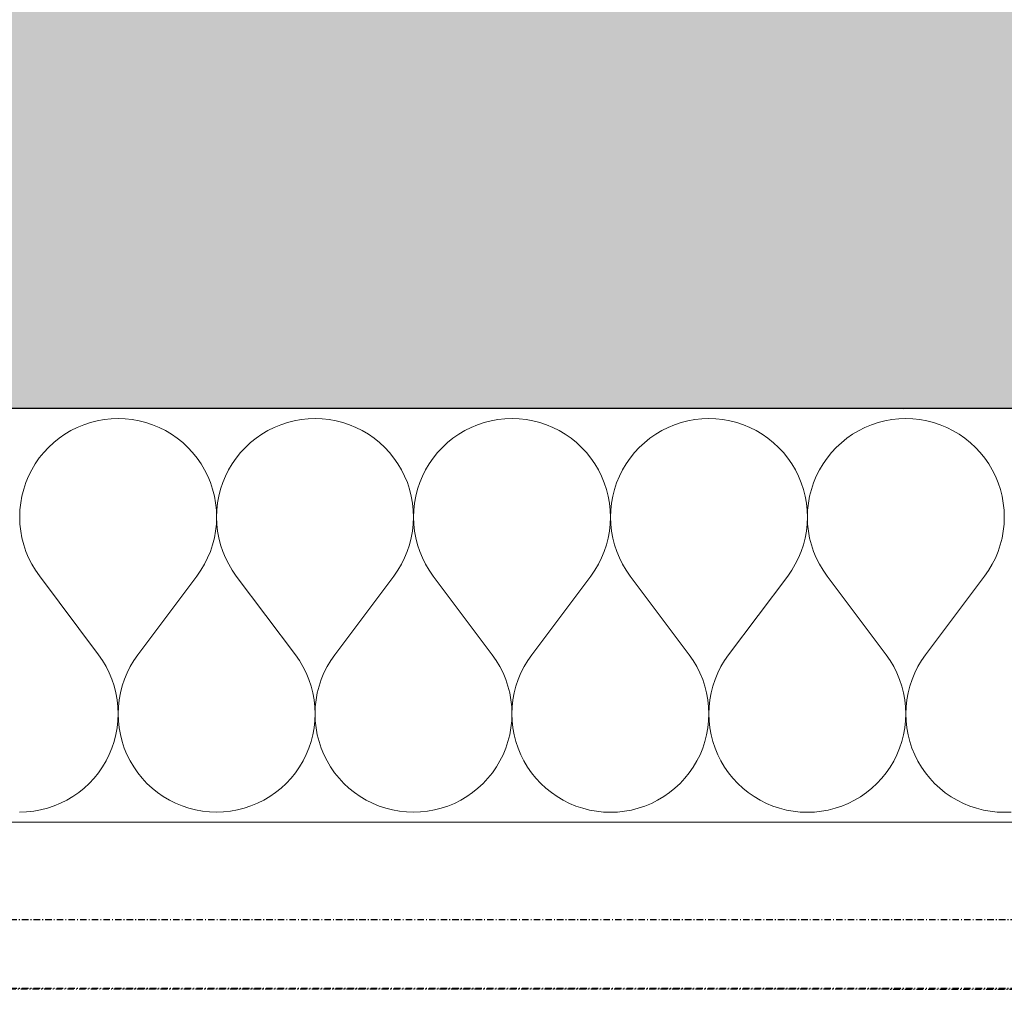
# Model space of a CAD drawing. Header units: millimetres. Extents: x -28761 to 4793, y -4271 to 20239.
# Tile 88 of 256: x -6438 to -6057, y 125 to 501. Entities that reach past the tile are written whole.
import ezdxf

# ---------------------------------------------------------------- set-up
doc = ezdxf.new("R2010")
doc.units = ezdxf.units.MM
doc.header["$MEASUREMENT"] = 0
doc.linetypes.add('Wipeout_Contour', pattern=[1000, 0, -1000])
doc.linetypes.add('Čerchovaná M', pattern=[4.5, 2.5, -0.85, 0.3, -0.85])
for name, color, linetype in [('5._POHLED ZÁPADNÍ_1_2D prvky - obecné', 7, 'Continuous'), ('5._POHLED ZÁPADNÍ_1_Konstrukce - nenosné', 7, 'Continuous'), ('5._POHLED ZÁPADNÍ_1_Konstrukce - nosné', 7, 'Continuous'), ('5._POHLED ZÁPADNÍ_1_Nové_Konstrukce - nosné', 7, 'Continuous'), ('5._POHLED ZÁPADNÍ_1_Nové_Výplně – Řezové', 7, 'Continuous'), ('5._POHLED ZÁPADNÍ_1_Výplně – Řezové', 7, 'Continuous')]:
    doc.layers.add(name, color=color, linetype=linetype)

# ---------------------------------------------------------------- blocks, each defined once
blk = doc.blocks.new('*X8', base_point=(-30186.65, -6515.26))
at = {"layer": '5._POHLED ZÁPADNÍ_1_Nové_Výplně – Řezové', "color": 21, "linetype": 'Continuous', "lineweight": 20, "true_color": 0xffaaaa}
for p, q in [((-6405.37, 346.71), (-6408.05, 346.23)), ((-6402.67, 347), (-6405.37, 346.71)), ((-6399.95, 347.1), (-6402.67, 347)), ((-6397.23, 347), (-6399.95, 347.1)), ((-6394.52, 346.71), (-6397.23, 347)), ((-6391.85, 346.22), (-6394.52, 346.71)), ((-6329.18, 346.7), (-6331.86, 346.21)), ((-6326.48, 346.99), (-6329.18, 346.7)), ((-6323.76, 347.09), (-6326.48, 346.99)), ((-6321.04, 346.99), (-6323.76, 347.09)), ((-6318.33, 346.7), (-6321.04, 346.99)), ((-6315.66, 346.21), (-6318.33, 346.7)), ((-6252.99, 346.69), (-6255.67, 346.2)), ((-6250.28, 346.98), (-6252.99, 346.69)), ((-6247.57, 347.07), (-6250.28, 346.98)), ((-6244.85, 346.98), (-6247.57, 347.07)), ((-6242.14, 346.68), (-6244.85, 346.98)), ((-6239.46, 346.2), (-6242.14, 346.68)), ((-6176.8, 346.67), (-6179.48, 346.19)), ((-6174.09, 346.96), (-6176.8, 346.67)), ((-6171.38, 347.06), (-6174.09, 346.96)), ((-6168.66, 346.96), (-6171.38, 347.06)), ((-6165.95, 346.67), (-6168.66, 346.96)), ((-6163.27, 346.19), (-6165.95, 346.67)), ((-6097.9, 346.95), (-6100.61, 346.66)), ((-6095.18, 347.05), (-6097.9, 346.95)), ((-6092.47, 346.95), (-6095.18, 347.05)), ((-6089.76, 346.66), (-6092.47, 346.95)), ((-6415.78, 343.65), (-6418.21, 342.44)), ((-6413.27, 344.69), (-6415.78, 343.65)), ((-6410.68, 345.55), (-6413.27, 344.69)), ((-6408.05, 346.23), (-6410.68, 345.55)), ((-6389.21, 345.55), (-6391.85, 346.22)), ((-6386.63, 344.69), (-6389.21, 345.55)), ((-6384.12, 343.65), (-6386.63, 344.69)), ((-6381.68, 342.43), (-6384.12, 343.65)), ((-6339.59, 343.64), (-6342.02, 342.42)), ((-6337.07, 344.68), (-6339.59, 343.64)), ((-6334.49, 345.54), (-6337.07, 344.68)), ((-6331.86, 346.21), (-6334.49, 345.54)), ((-6313.02, 345.54), (-6315.66, 346.21)), ((-6310.44, 344.68), (-6313.02, 345.54)), ((-6307.93, 343.64), (-6310.44, 344.68)), ((-6305.49, 342.42), (-6307.93, 343.64)), ((-6263.4, 343.63), (-6265.83, 342.41)), ((-6260.88, 344.67), (-6263.4, 343.63)), ((-6258.3, 345.53), (-6260.88, 344.67)), ((-6255.67, 346.2), (-6258.3, 345.53)), ((-6236.83, 345.53), (-6239.46, 346.2)), ((-6234.25, 344.67), (-6236.83, 345.53)), ((-6231.73, 343.63), (-6234.25, 344.67)), ((-6229.3, 342.41), (-6231.73, 343.63)), ((-6187.21, 343.62), (-6189.64, 342.4)), ((-6184.69, 344.66), (-6187.21, 343.62)), ((-6182.11, 345.52), (-6184.69, 344.66)), ((-6179.48, 346.19), (-6182.11, 345.52)), ((-6160.64, 345.52), (-6163.27, 346.19)), ((-6158.06, 344.66), (-6160.64, 345.52)), ((-6155.54, 343.61), (-6158.06, 344.66)), ((-6153.11, 342.4), (-6155.54, 343.61)), ((-6111.02, 343.61), (-6113.45, 342.39)), ((-6108.5, 344.65), (-6111.02, 343.61)), ((-6105.92, 345.51), (-6108.5, 344.65)), ((-6103.29, 346.18), (-6105.92, 345.51)), ((-6100.61, 346.66), (-6103.29, 346.18)), ((-6087.08, 346.18), (-6089.76, 346.66)), ((-6084.45, 345.5), (-6087.08, 346.18)), ((-6081.87, 344.64), (-6084.45, 345.5)), ((-6079.35, 343.6), (-6081.87, 344.64)), ((-6076.92, 342.38), (-6079.35, 343.6)), ((-6422.79, 339.5), (-6424.9, 337.79)), ((-6420.55, 341.05), (-6422.79, 339.5)), ((-6418.21, 342.44), (-6420.55, 341.05)), ((-6379.34, 341.04), (-6381.68, 342.43)), ((-6377.11, 339.49), (-6379.34, 341.04)), ((-6374.99, 337.78), (-6377.11, 339.49)), ((-6346.6, 339.48), (-6348.71, 337.78)), ((-6344.36, 341.04), (-6346.6, 339.48)), ((-6342.02, 342.42), (-6344.36, 341.04)), ((-6303.15, 341.03), (-6305.49, 342.42)), ((-6300.92, 339.48), (-6303.15, 341.03)), ((-6298.8, 337.77), (-6300.92, 339.48)), ((-6270.4, 339.47), (-6272.52, 337.77)), ((-6268.17, 341.02), (-6270.4, 339.47)), ((-6265.83, 342.41), (-6268.17, 341.02)), ((-6226.96, 341.02), (-6229.3, 342.41)), ((-6224.73, 339.47), (-6226.96, 341.02)), ((-6222.61, 337.76), (-6224.73, 339.47)), ((-6194.21, 339.46), (-6196.33, 337.75)), ((-6191.98, 341.01), (-6194.21, 339.46)), ((-6189.64, 342.4), (-6191.98, 341.01)), ((-6150.77, 341.01), (-6153.11, 342.4)), ((-6148.54, 339.45), (-6150.77, 341.01)), ((-6146.42, 337.75), (-6148.54, 339.45)), ((-6118.02, 339.45), (-6120.14, 337.74)), ((-6115.79, 341), (-6118.02, 339.45)), ((-6113.45, 342.39), (-6115.79, 341)), ((-6074.58, 340.99), (-6076.92, 342.38)), ((-6072.35, 339.44), (-6074.58, 340.99)), ((-6070.23, 337.73), (-6072.35, 339.44)), ((-6426.89, 335.93), (-6428.75, 333.94)), ((-6424.9, 337.79), (-6426.89, 335.93)), ((-6373, 335.93), (-6374.99, 337.78)), ((-6371.15, 333.93), (-6373, 335.93)), ((-6350.7, 335.92), (-6352.56, 333.93)), ((-6348.71, 337.78), (-6350.7, 335.92)), ((-6296.81, 335.91), (-6298.8, 337.77)), ((-6294.96, 333.92), (-6296.81, 335.91)), ((-6274.51, 335.91), (-6276.37, 333.92)), ((-6272.52, 337.77), (-6274.51, 335.91)), ((-6220.62, 335.9), (-6222.61, 337.76)), ((-6218.77, 333.91), (-6220.62, 335.9)), ((-6198.32, 335.9), (-6200.18, 333.91)), ((-6196.33, 337.75), (-6198.32, 335.9)), ((-6144.43, 335.89), (-6146.42, 337.75)), ((-6142.58, 333.9), (-6144.43, 335.89)), ((-6122.13, 335.89), (-6123.99, 333.9)), ((-6120.14, 337.74), (-6122.13, 335.89)), ((-6068.24, 335.88), (-6070.23, 337.73)), ((-6066.39, 333.89), (-6068.24, 335.88)), ((-6430.45, 331.82), (-6432.01, 329.59)), ((-6428.75, 333.94), (-6430.45, 331.82)), ((-6369.44, 331.81), (-6371.15, 333.93)), ((-6367.89, 329.58), (-6369.44, 331.81)), ((-6354.26, 331.81), (-6355.82, 329.58)), ((-6352.56, 333.93), (-6354.26, 331.81)), ((-6293.25, 331.8), (-6294.96, 333.92)), ((-6291.7, 329.57), (-6293.25, 331.8)), ((-6278.07, 331.8), (-6279.62, 329.57)), ((-6276.37, 333.92), (-6278.07, 331.8)), ((-6217.06, 331.79), (-6218.77, 333.91)), ((-6215.51, 329.56), (-6217.06, 331.79)), ((-6201.88, 331.79), (-6203.43, 329.55)), ((-6200.18, 333.91), (-6201.88, 331.79)), ((-6140.87, 331.78), (-6142.58, 333.9)), ((-6139.32, 329.54), (-6140.87, 331.78)), ((-6125.69, 331.78), (-6127.24, 329.54)), ((-6123.99, 333.9), (-6125.69, 331.78)), ((-6064.68, 331.77), (-6066.39, 333.89)), ((-6063.13, 329.53), (-6064.68, 331.77)), ((-6432.01, 329.59), (-6433.39, 327.25)), ((-6366.51, 327.24), (-6367.89, 329.58)), ((-6355.82, 329.58), (-6357.2, 327.24)), ((-6290.32, 327.23), (-6291.7, 329.57)), ((-6279.62, 329.57), (-6281.01, 327.23)), ((-6214.13, 327.22), (-6215.51, 329.56)), ((-6203.43, 329.55), (-6204.82, 327.21)), ((-6137.94, 327.2), (-6139.32, 329.54)), ((-6127.24, 329.54), (-6128.63, 327.2)), ((-6061.74, 327.19), (-6063.13, 329.53)), ((-6434.61, 324.82), (-6435.65, 322.3)), ((-6433.39, 327.25), (-6434.61, 324.82)), ((-6365.29, 324.81), (-6366.51, 327.24)), ((-6364.25, 322.29), (-6365.29, 324.81)), ((-6358.42, 324.8), (-6359.46, 322.29)), ((-6357.2, 327.24), (-6358.42, 324.8)), ((-6289.1, 324.79), (-6290.32, 327.23)), ((-6288.06, 322.28), (-6289.1, 324.79)), ((-6282.23, 324.79), (-6283.27, 322.28)), ((-6281.01, 327.23), (-6282.23, 324.79)), ((-6212.91, 324.78), (-6214.13, 327.22)), ((-6211.87, 322.27), (-6212.91, 324.78)), ((-6206.04, 324.78), (-6207.08, 322.27)), ((-6204.82, 327.21), (-6206.04, 324.78)), ((-6136.72, 324.77), (-6137.94, 327.2)), ((-6135.68, 322.26), (-6136.72, 324.77)), ((-6129.85, 324.77), (-6130.89, 322.26)), ((-6128.63, 327.2), (-6129.85, 324.77)), ((-6060.53, 324.76), (-6061.74, 327.19)), ((-6059.49, 322.24), (-6060.53, 324.76)), ((-6435.65, 322.3), (-6436.51, 319.72)), ((-6363.39, 319.71), (-6364.25, 322.29)), ((-6359.46, 322.29), (-6360.32, 319.71)), ((-6287.2, 319.7), (-6288.06, 322.28)), ((-6283.27, 322.28), (-6284.13, 319.7)), ((-6211.01, 319.69), (-6211.87, 322.27)), ((-6207.08, 322.27), (-6207.94, 319.69)), ((-6134.82, 319.67), (-6135.68, 322.26)), ((-6130.89, 322.26), (-6131.75, 319.67)), ((-6058.63, 319.66), (-6059.49, 322.24)), ((-6437.18, 317.08), (-6437.66, 314.41)), ((-6436.51, 319.72), (-6437.18, 317.08)), ((-6362.72, 317.07), (-6363.39, 319.71)), ((-6362.24, 314.4), (-6362.72, 317.07)), ((-6360.99, 317.07), (-6361.47, 314.4)), ((-6360.32, 319.71), (-6360.99, 317.07)), ((-6286.53, 317.06), (-6287.2, 319.7)), ((-6286.05, 314.38), (-6286.53, 317.06)), ((-6284.8, 317.06), (-6285.28, 314.38)), ((-6284.13, 319.7), (-6284.8, 317.06)), ((-6210.34, 317.05), (-6211.01, 319.69)), ((-6209.86, 314.37), (-6210.34, 317.05)), ((-6208.61, 317.05), (-6209.09, 314.37)), ((-6207.94, 319.69), (-6208.61, 317.05)), ((-6134.15, 317.04), (-6134.82, 319.67)), ((-6133.67, 314.36), (-6134.15, 317.04)), ((-6132.42, 317.04), (-6132.9, 314.36)), ((-6131.75, 319.67), (-6132.42, 317.04)), ((-6057.96, 317.03), (-6058.63, 319.66)), ((-6057.48, 314.35), (-6057.96, 317.03)), ((-6437.66, 314.41), (-6437.95, 311.7)), ((-6361.95, 311.69), (-6362.24, 314.4)), ((-6361.47, 314.4), (-6361.76, 311.69)), ((-6285.76, 311.68), (-6286.05, 314.38)), ((-6285.28, 314.38), (-6285.57, 311.68)), ((-6209.57, 311.67), (-6209.86, 314.37)), ((-6209.09, 314.37), (-6209.38, 311.67)), ((-6133.38, 311.65), (-6133.67, 314.36)), ((-6132.9, 314.36), (-6133.19, 311.65)), ((-6057.19, 311.64), (-6057.48, 314.35)), ((-6437.95, 311.7), (-6438.05, 308.98)), ((-6438.05, 308.98), (-6437.95, 306.26)), ((-6361.96, 306.25), (-6361.86, 308.97)), ((-6361.86, 308.97), (-6361.95, 311.69)), ((-6361.76, 311.69), (-6361.86, 308.97)), ((-6361.86, 308.97), (-6361.76, 306.25)), ((-6285.77, 306.24), (-6285.67, 308.96)), ((-6285.67, 308.96), (-6285.76, 311.68)), ((-6285.57, 311.68), (-6285.67, 308.96)), ((-6285.67, 308.96), (-6285.57, 306.24)), ((-6209.58, 306.23), (-6209.48, 308.95)), ((-6209.48, 308.95), (-6209.57, 311.67)), ((-6209.38, 311.67), (-6209.48, 308.95)), ((-6209.48, 308.95), (-6209.38, 306.23)), ((-6133.39, 306.22), (-6133.29, 308.94)), ((-6133.29, 308.94), (-6133.38, 311.65)), ((-6133.19, 311.65), (-6133.29, 308.94)), ((-6133.29, 308.94), (-6133.19, 306.22)), ((-6057.1, 308.92), (-6057.19, 311.64)), ((-6057.19, 306.21), (-6057.1, 308.92)), ((-6437.95, 306.26), (-6437.66, 303.56)), ((-6362.25, 303.55), (-6361.96, 306.25)), ((-6361.76, 306.25), (-6361.47, 303.55)), ((-6286.06, 303.54), (-6285.77, 306.24)), ((-6285.57, 306.24), (-6285.28, 303.54)), ((-6209.87, 303.52), (-6209.58, 306.23)), ((-6209.38, 306.23), (-6209.09, 303.52)), ((-6133.68, 303.51), (-6133.39, 306.22)), ((-6133.19, 306.22), (-6132.9, 303.51)), ((-6057.49, 303.5), (-6057.19, 306.21)), ((-6437.66, 303.56), (-6437.17, 300.88)), ((-6362.74, 300.87), (-6362.25, 303.55)), ((-6361.47, 303.55), (-6360.98, 300.87)), ((-6286.54, 300.86), (-6286.06, 303.54)), ((-6285.28, 303.54), (-6284.79, 300.86)), ((-6210.35, 300.85), (-6209.87, 303.52)), ((-6209.09, 303.52), (-6208.6, 300.85)), ((-6134.16, 300.84), (-6133.68, 303.51)), ((-6132.9, 303.51), (-6132.41, 300.84)), ((-6057.97, 300.82), (-6057.49, 303.5)), ((-6437.17, 300.88), (-6436.5, 298.25)), ((-6436.5, 298.25), (-6435.64, 295.67)), ((-6364.27, 295.66), (-6363.41, 298.24)), ((-6363.41, 298.24), (-6362.74, 300.87)), ((-6360.98, 300.87), (-6360.31, 298.24)), ((-6360.31, 298.24), (-6359.45, 295.65)), ((-6288.08, 295.64), (-6287.22, 298.22)), ((-6287.22, 298.22), (-6286.54, 300.86)), ((-6284.79, 300.86), (-6284.12, 298.22)), ((-6284.12, 298.22), (-6283.26, 295.64)), ((-6211.89, 295.63), (-6211.03, 298.21)), ((-6211.03, 298.21), (-6210.35, 300.85)), ((-6208.6, 300.85), (-6207.93, 298.21)), ((-6207.93, 298.21), (-6207.07, 295.63)), ((-6135.7, 295.62), (-6134.84, 298.2)), ((-6134.84, 298.2), (-6134.16, 300.84)), ((-6132.41, 300.84), (-6131.74, 298.2)), ((-6131.74, 298.2), (-6130.88, 295.62)), ((-6059.51, 295.61), (-6058.65, 298.19)), ((-6058.65, 298.19), (-6057.97, 300.82)), ((-6435.64, 295.67), (-6434.59, 293.15)), ((-6365.32, 293.14), (-6364.27, 295.66)), ((-6359.45, 295.65), (-6358.4, 293.14)), ((-6289.12, 293.13), (-6288.08, 295.64)), ((-6283.26, 295.64), (-6282.21, 293.13)), ((-6212.93, 293.12), (-6211.89, 295.63)), ((-6207.07, 295.63), (-6206.02, 293.12)), ((-6136.74, 293.11), (-6135.7, 295.62)), ((-6130.88, 295.62), (-6129.83, 293.11)), ((-6060.55, 293.1), (-6059.51, 295.61)), ((-6434.59, 293.15), (-6433.38, 290.72)), ((-6433.38, 290.72), (-6431.99, 288.38)), ((-6367.93, 288.37), (-6366.54, 290.71)), ((-6366.54, 290.71), (-6365.32, 293.14)), ((-6358.4, 293.14), (-6357.18, 290.71)), ((-6357.18, 290.71), (-6355.8, 288.37)), ((-6291.74, 288.36), (-6290.34, 290.7)), ((-6290.34, 290.7), (-6289.12, 293.13)), ((-6282.21, 293.13), (-6280.99, 290.7)), ((-6280.99, 290.7), (-6279.6, 288.36)), ((-6215.55, 288.35), (-6214.15, 290.69)), ((-6214.15, 290.69), (-6212.93, 293.12)), ((-6206.02, 293.12), (-6204.8, 290.69)), ((-6204.8, 290.69), (-6203.41, 288.35)), ((-6139.35, 288.34), (-6137.96, 290.68)), ((-6137.96, 290.68), (-6136.74, 293.11)), ((-6129.83, 293.11), (-6128.61, 290.67)), ((-6128.61, 290.67), (-6127.22, 288.34)), ((-6063.16, 288.33), (-6061.77, 290.66)), ((-6061.77, 290.66), (-6060.55, 293.1)), ((-6431.99, 288.38), (-6430.43, 286.15)), ((-6407.58, 255.67), (-6430.43, 286.15)), ((-6392.34, 255.67), (-6369.48, 286.14)), ((-6369.48, 286.14), (-6367.93, 288.37)), ((-6355.8, 288.37), (-6354.24, 286.14)), ((-6331.39, 255.66), (-6354.24, 286.14)), ((-6316.15, 255.66), (-6293.29, 286.13)), ((-6293.29, 286.13), (-6291.74, 288.36)), ((-6279.6, 288.36), (-6278.05, 286.13)), ((-6255.2, 255.65), (-6278.05, 286.13)), ((-6239.96, 255.64), (-6217.1, 286.12)), ((-6217.1, 286.12), (-6215.55, 288.35)), ((-6203.41, 288.35), (-6201.86, 286.11)), ((-6179.01, 255.63), (-6201.86, 286.11)), ((-6163.77, 255.63), (-6140.91, 286.1)), ((-6140.91, 286.1), (-6139.35, 288.34)), ((-6127.22, 288.34), (-6125.67, 286.1)), ((-6102.82, 255.62), (-6125.67, 286.1)), ((-6087.58, 255.62), (-6064.72, 286.09)), ((-6064.72, 286.09), (-6063.16, 288.33)), ((-6406.03, 253.44), (-6407.58, 255.67)), ((-6392.34, 255.67), (-6393.9, 253.43)), ((-6329.84, 253.42), (-6331.39, 255.66)), ((-6316.15, 255.66), (-6317.71, 253.42)), ((-6253.65, 253.41), (-6255.2, 255.65)), ((-6239.96, 255.64), (-6241.51, 253.41)), ((-6177.46, 253.4), (-6179.01, 255.63)), ((-6163.77, 255.63), (-6165.32, 253.4)), ((-6101.26, 253.39), (-6102.82, 255.62)), ((-6087.58, 255.62), (-6089.13, 253.39)), ((-6404.64, 251.1), (-6406.03, 253.44)), ((-6393.9, 253.43), (-6395.29, 251.1)), ((-6328.45, 251.09), (-6329.84, 253.42)), ((-6317.71, 253.42), (-6319.1, 251.08)), ((-6252.26, 251.07), (-6253.65, 253.41)), ((-6241.51, 253.41), (-6242.91, 251.07)), ((-6176.07, 251.06), (-6177.46, 253.4)), ((-6165.32, 253.4), (-6166.71, 251.06)), ((-6099.87, 251.05), (-6101.26, 253.39)), ((-6089.13, 253.39), (-6090.52, 251.05)), ((-6403.42, 248.67), (-6404.64, 251.1)), ((-6402.37, 246.15), (-6403.42, 248.67)), ((-6396.51, 248.66), (-6397.55, 246.15)), ((-6395.29, 251.1), (-6396.51, 248.66)), ((-6327.23, 248.65), (-6328.45, 251.09)), ((-6326.18, 246.14), (-6327.23, 248.65)), ((-6320.32, 248.65), (-6321.36, 246.14)), ((-6319.1, 251.08), (-6320.32, 248.65)), ((-6251.04, 248.64), (-6252.26, 251.07)), ((-6249.99, 246.13), (-6251.04, 248.64)), ((-6244.13, 248.64), (-6245.17, 246.13)), ((-6242.91, 251.07), (-6244.13, 248.64)), ((-6174.85, 248.63), (-6176.07, 251.06)), ((-6173.8, 246.12), (-6174.85, 248.63)), ((-6167.93, 248.63), (-6168.98, 246.12)), ((-6166.71, 251.06), (-6167.93, 248.63)), ((-6098.66, 248.62), (-6099.87, 251.05)), ((-6097.61, 246.11), (-6098.66, 248.62)), ((-6091.74, 248.62), (-6092.79, 246.1)), ((-6090.52, 251.05), (-6091.74, 248.62)), ((-6401.51, 243.57), (-6402.37, 246.15)), ((-6397.55, 246.15), (-6398.41, 243.57)), ((-6325.32, 243.56), (-6326.18, 246.14)), ((-6321.36, 246.14), (-6322.22, 243.56)), ((-6249.13, 243.55), (-6249.99, 246.13)), ((-6245.17, 246.13), (-6246.03, 243.55)), ((-6172.94, 243.54), (-6173.8, 246.12)), ((-6168.98, 246.12), (-6169.84, 243.54)), ((-6096.75, 243.52), (-6097.61, 246.11)), ((-6092.79, 246.1), (-6093.65, 243.52)), ((-6400.84, 240.94), (-6401.51, 243.57)), ((-6400.36, 238.26), (-6400.84, 240.94)), ((-6399.09, 240.94), (-6399.57, 238.26)), ((-6398.41, 243.57), (-6399.09, 240.94)), ((-6324.65, 240.92), (-6325.32, 243.56)), ((-6324.16, 238.25), (-6324.65, 240.92)), ((-6322.9, 240.92), (-6323.38, 238.25)), ((-6322.22, 243.56), (-6322.9, 240.92)), ((-6248.46, 240.91), (-6249.13, 243.55)), ((-6247.97, 238.24), (-6248.46, 240.91)), ((-6246.71, 240.91), (-6247.19, 238.24)), ((-6246.03, 243.55), (-6246.71, 240.91)), ((-6172.27, 240.9), (-6172.94, 243.54)), ((-6171.78, 238.22), (-6172.27, 240.9)), ((-6170.52, 240.9), (-6171, 238.22)), ((-6169.84, 243.54), (-6170.52, 240.9)), ((-6096.08, 240.89), (-6096.75, 243.52)), ((-6095.59, 238.21), (-6096.08, 240.89)), ((-6094.32, 240.89), (-6094.81, 238.21)), ((-6093.65, 243.52), (-6094.32, 240.89)), ((-6400.06, 235.55), (-6400.36, 238.26)), ((-6399.57, 238.26), (-6399.86, 235.55)), ((-6323.87, 235.54), (-6324.16, 238.25)), ((-6323.38, 238.25), (-6323.67, 235.54)), ((-6247.68, 235.53), (-6247.97, 238.24)), ((-6247.19, 238.24), (-6247.48, 235.53)), ((-6171.49, 235.52), (-6171.78, 238.22)), ((-6171, 238.22), (-6171.29, 235.52)), ((-6095.3, 235.51), (-6095.59, 238.21)), ((-6094.81, 238.21), (-6095.1, 235.51)), ((-6399.96, 232.84), (-6400.06, 235.55)), ((-6400.06, 230.12), (-6399.96, 232.84)), ((-6399.86, 235.55), (-6399.96, 232.84)), ((-6399.96, 232.84), (-6399.87, 230.12)), ((-6323.77, 232.82), (-6323.87, 235.54)), ((-6323.87, 230.1), (-6323.77, 232.82)), ((-6323.67, 235.54), (-6323.77, 232.82)), ((-6323.77, 232.82), (-6323.68, 230.1)), ((-6247.58, 232.81), (-6247.68, 235.53)), ((-6247.68, 230.09), (-6247.58, 232.81)), ((-6247.48, 235.53), (-6247.58, 232.81)), ((-6247.58, 232.81), (-6247.49, 230.09)), ((-6171.39, 232.8), (-6171.49, 235.52)), ((-6171.49, 230.08), (-6171.39, 232.8)), ((-6171.29, 235.52), (-6171.39, 232.8)), ((-6171.39, 232.8), (-6171.3, 230.08)), ((-6095.2, 232.79), (-6095.3, 235.51)), ((-6095.3, 230.07), (-6095.2, 232.79)), ((-6095.1, 235.51), (-6095.2, 232.79)), ((-6095.2, 232.79), (-6095.11, 230.07)), ((-6400.35, 227.41), (-6400.06, 230.12)), ((-6399.87, 230.12), (-6399.58, 227.41)), ((-6324.16, 227.4), (-6323.87, 230.1)), ((-6323.68, 230.1), (-6323.39, 227.4)), ((-6247.97, 227.39), (-6247.68, 230.09)), ((-6247.49, 230.09), (-6247.2, 227.39)), ((-6171.78, 227.38), (-6171.49, 230.08)), ((-6171.3, 230.08), (-6171.01, 227.38)), ((-6095.59, 227.36), (-6095.3, 230.07)), ((-6095.11, 230.07), (-6094.82, 227.36)), ((-6400.83, 224.73), (-6400.35, 227.41)), ((-6399.58, 227.41), (-6399.1, 224.73)), ((-6324.64, 224.72), (-6324.16, 227.4)), ((-6323.39, 227.4), (-6322.91, 224.72)), ((-6248.45, 224.71), (-6247.97, 227.39)), ((-6247.2, 227.39), (-6246.72, 224.71)), ((-6172.26, 224.7), (-6171.78, 227.38)), ((-6171.01, 227.38), (-6170.53, 224.7)), ((-6096.07, 224.69), (-6095.59, 227.36)), ((-6094.82, 227.36), (-6094.34, 224.69)), ((-6402.36, 219.52), (-6401.5, 222.1)), ((-6401.5, 222.1), (-6400.83, 224.73)), ((-6399.1, 224.73), (-6398.43, 222.1)), ((-6398.43, 222.1), (-6397.57, 219.52)), ((-6326.17, 219.5), (-6325.31, 222.09)), ((-6325.31, 222.09), (-6324.64, 224.72)), ((-6322.91, 224.72), (-6322.24, 222.09)), ((-6322.24, 222.09), (-6321.38, 219.5)), ((-6249.98, 219.49), (-6249.12, 222.07)), ((-6249.12, 222.07), (-6248.45, 224.71)), ((-6246.72, 224.71), (-6246.05, 222.07)), ((-6246.05, 222.07), (-6245.19, 219.49)), ((-6173.79, 219.48), (-6172.93, 222.06)), ((-6172.93, 222.06), (-6172.26, 224.7)), ((-6170.53, 224.7), (-6169.86, 222.06)), ((-6169.86, 222.06), (-6169, 219.48)), ((-6097.6, 219.47), (-6096.74, 222.05)), ((-6096.74, 222.05), (-6096.07, 224.69)), ((-6094.34, 224.69), (-6093.67, 222.05)), ((-6093.67, 222.05), (-6092.81, 219.47)), ((-6403.4, 217), (-6402.36, 219.52)), ((-6397.57, 219.52), (-6396.53, 217)), ((-6327.21, 216.99), (-6326.17, 219.5)), ((-6321.38, 219.5), (-6320.34, 216.99)), ((-6251.02, 216.98), (-6249.98, 219.49)), ((-6245.19, 219.49), (-6244.15, 216.98)), ((-6174.83, 216.97), (-6173.79, 219.48)), ((-6169, 219.48), (-6167.96, 216.97)), ((-6098.64, 216.96), (-6097.6, 219.47)), ((-6092.81, 219.47), (-6091.77, 216.95)), ((-6406.01, 212.23), (-6404.62, 214.57)), ((-6404.62, 214.57), (-6403.4, 217)), ((-6396.53, 217), (-6395.32, 214.57)), ((-6395.32, 214.57), (-6393.93, 212.23)), ((-6329.82, 212.22), (-6328.43, 214.56)), ((-6328.43, 214.56), (-6327.21, 216.99)), ((-6320.34, 216.99), (-6319.12, 214.56)), ((-6319.12, 214.56), (-6317.74, 212.22)), ((-6253.63, 212.21), (-6252.24, 214.55)), ((-6252.24, 214.55), (-6251.02, 216.98)), ((-6244.15, 216.98), (-6242.93, 214.54)), ((-6242.93, 214.54), (-6241.55, 212.2)), ((-6177.44, 212.19), (-6176.05, 214.53)), ((-6176.05, 214.53), (-6174.83, 216.97)), ((-6167.96, 216.97), (-6166.74, 214.53)), ((-6166.74, 214.53), (-6165.36, 212.19)), ((-6101.24, 212.18), (-6099.86, 214.52)), ((-6099.86, 214.52), (-6098.64, 216.96)), ((-6091.77, 216.95), (-6090.55, 214.52)), ((-6090.55, 214.52), (-6089.17, 212.18)), ((-6409.26, 207.88), (-6407.56, 209.99)), ((-6407.56, 209.99), (-6406.01, 212.23)), ((-6393.93, 212.23), (-6392.38, 209.99)), ((-6392.38, 209.99), (-6390.67, 207.87)), ((-6333.07, 207.86), (-6331.37, 209.98)), ((-6331.37, 209.98), (-6329.82, 212.22)), ((-6317.74, 212.22), (-6316.19, 209.98)), ((-6316.19, 209.98), (-6314.48, 207.86)), ((-6256.88, 207.85), (-6255.18, 209.97)), ((-6255.18, 209.97), (-6253.63, 212.21)), ((-6241.55, 212.2), (-6240, 209.97)), ((-6240, 209.97), (-6238.29, 207.85)), ((-6180.69, 207.84), (-6178.99, 209.96)), ((-6178.99, 209.96), (-6177.44, 212.19)), ((-6165.36, 212.19), (-6163.81, 209.96)), ((-6163.81, 209.96), (-6162.1, 207.84)), ((-6104.5, 207.83), (-6102.8, 209.95)), ((-6102.8, 209.95), (-6101.24, 212.18)), ((-6089.17, 212.18), (-6087.62, 209.94)), ((-6087.62, 209.94), (-6085.91, 207.83)), ((-6413.11, 204.03), (-6411.12, 205.88)), ((-6411.12, 205.88), (-6409.26, 207.88)), ((-6390.67, 207.87), (-6388.82, 205.88)), ((-6388.82, 205.88), (-6386.83, 204.03)), ((-6336.92, 204.02), (-6334.93, 205.87)), ((-6334.93, 205.87), (-6333.07, 207.86)), ((-6314.48, 207.86), (-6312.63, 205.87)), ((-6312.63, 205.87), (-6310.64, 204.01)), ((-6260.73, 204.01), (-6258.74, 205.86)), ((-6258.74, 205.86), (-6256.88, 207.85)), ((-6238.29, 207.85), (-6236.44, 205.86)), ((-6236.44, 205.86), (-6234.45, 204)), ((-6184.54, 203.99), (-6182.55, 205.85)), ((-6182.55, 205.85), (-6180.69, 207.84)), ((-6162.1, 207.84), (-6160.25, 205.85)), ((-6160.25, 205.85), (-6158.26, 203.99)), ((-6108.35, 203.98), (-6106.36, 205.84)), ((-6106.36, 205.84), (-6104.5, 207.83)), ((-6085.91, 207.83), (-6084.06, 205.83)), ((-6084.06, 205.83), (-6082.07, 203.98)), ((-6417.46, 200.77), (-6415.23, 202.32)), ((-6415.23, 202.32), (-6413.11, 204.03)), ((-6386.83, 204.03), (-6384.71, 202.32)), ((-6384.71, 202.32), (-6382.48, 200.77)), ((-6341.27, 200.76), (-6339.04, 202.31)), ((-6339.04, 202.31), (-6336.92, 204.02)), ((-6310.64, 204.01), (-6308.52, 202.31)), ((-6308.52, 202.31), (-6306.29, 200.75)), ((-6265.08, 200.75), (-6262.85, 202.3)), ((-6262.85, 202.3), (-6260.73, 204.01)), ((-6234.45, 204), (-6232.33, 202.29)), ((-6232.33, 202.29), (-6230.1, 200.74)), ((-6188.89, 200.74), (-6186.66, 202.29)), ((-6186.66, 202.29), (-6184.54, 203.99)), ((-6158.26, 203.99), (-6156.14, 202.28)), ((-6156.14, 202.28), (-6153.91, 200.73)), ((-6112.7, 200.72), (-6110.46, 202.28)), ((-6110.46, 202.28), (-6108.35, 203.98)), ((-6082.07, 203.98), (-6079.95, 202.27)), ((-6079.95, 202.27), (-6077.72, 200.72)), ((-6424.75, 197.12), (-6422.23, 198.16)), ((-6422.23, 198.16), (-6419.8, 199.38)), ((-6419.8, 199.38), (-6417.46, 200.77)), ((-6382.48, 200.77), (-6380.14, 199.38)), ((-6380.14, 199.38), (-6377.71, 198.16)), ((-6377.71, 198.16), (-6375.19, 197.12)), ((-6348.56, 197.11), (-6346.04, 198.15)), ((-6346.04, 198.15), (-6343.61, 199.37)), ((-6343.61, 199.37), (-6341.27, 200.76)), ((-6306.29, 200.75), (-6303.95, 199.36)), ((-6303.95, 199.36), (-6301.52, 198.15)), ((-6301.52, 198.15), (-6299, 197.1)), ((-6272.37, 197.1), (-6269.85, 198.14)), ((-6269.85, 198.14), (-6267.42, 199.36)), ((-6267.42, 199.36), (-6265.08, 200.75)), ((-6230.1, 200.74), (-6227.76, 199.35)), ((-6227.76, 199.35), (-6225.32, 198.13)), ((-6225.32, 198.13), (-6222.81, 197.09)), ((-6196.18, 197.09), (-6193.66, 198.13)), ((-6193.66, 198.13), (-6191.23, 199.35)), ((-6191.23, 199.35), (-6188.89, 200.74)), ((-6153.91, 200.73), (-6151.57, 199.34)), ((-6151.57, 199.34), (-6149.13, 198.12)), ((-6149.13, 198.12), (-6146.62, 197.08)), ((-6119.99, 197.08), (-6117.47, 198.12)), ((-6117.47, 198.12), (-6115.04, 199.34)), ((-6115.04, 199.34), (-6112.7, 200.72)), ((-6077.72, 200.72), (-6075.38, 199.33)), ((-6075.38, 199.33), (-6072.94, 198.11)), ((-6072.94, 198.11), (-6070.43, 197.07)), ((-6438.07, 194.72), (-6435.35, 194.82)), ((-6435.35, 194.82), (-6432.64, 195.11)), ((-6432.64, 195.11), (-6429.96, 195.59)), ((-6429.96, 195.59), (-6427.33, 196.26)), ((-6427.33, 196.26), (-6424.75, 197.12)), ((-6375.19, 197.12), (-6372.61, 196.26)), ((-6372.61, 196.26), (-6369.98, 195.58)), ((-6369.98, 195.58), (-6367.3, 195.1)), ((-6367.3, 195.1), (-6364.59, 194.81)), ((-6364.59, 194.81), (-6361.87, 194.71)), ((-6361.87, 194.71), (-6359.16, 194.81)), ((-6359.16, 194.81), (-6356.45, 195.1)), ((-6356.45, 195.1), (-6353.77, 195.58)), ((-6353.77, 195.58), (-6351.14, 196.25)), ((-6351.14, 196.25), (-6348.56, 197.11)), ((-6299, 197.1), (-6296.42, 196.24)), ((-6296.42, 196.24), (-6293.79, 195.57)), ((-6293.79, 195.57), (-6291.11, 195.09)), ((-6291.11, 195.09), (-6288.4, 194.8)), ((-6288.4, 194.8), (-6285.68, 194.7)), ((-6285.68, 194.7), (-6282.97, 194.79)), ((-6282.97, 194.79), (-6280.26, 195.09)), ((-6280.26, 195.09), (-6277.58, 195.57)), ((-6277.58, 195.57), (-6274.95, 196.24)), ((-6274.95, 196.24), (-6272.37, 197.1)), ((-6222.81, 197.09), (-6220.23, 196.23)), ((-6220.23, 196.23), (-6217.59, 195.56)), ((-6217.59, 195.56), (-6214.92, 195.08)), ((-6214.92, 195.08), (-6212.21, 194.78)), ((-6212.21, 194.78), (-6209.49, 194.69)), ((-6209.49, 194.69), (-6206.78, 194.78)), ((-6206.78, 194.78), (-6204.07, 195.07)), ((-6204.07, 195.07), (-6201.39, 195.56)), ((-6201.39, 195.56), (-6198.76, 196.23)), ((-6198.76, 196.23), (-6196.18, 197.09)), ((-6146.62, 197.08), (-6144.04, 196.22)), ((-6144.04, 196.22), (-6141.4, 195.55)), ((-6141.4, 195.55), (-6138.73, 195.06)), ((-6138.73, 195.06), (-6136.02, 194.77)), ((-6136.02, 194.77), (-6133.3, 194.67)), ((-6133.3, 194.67), (-6130.58, 194.77)), ((-6130.58, 194.77), (-6127.88, 195.06)), ((-6127.88, 195.06), (-6125.2, 195.54)), ((-6125.2, 195.54), (-6122.57, 196.22)), ((-6122.57, 196.22), (-6119.99, 197.08)), ((-6070.43, 197.07), (-6067.85, 196.21)), ((-6067.85, 196.21), (-6065.21, 195.54)), ((-6065.21, 195.54), (-6062.54, 195.05)), ((-6062.54, 195.05), (-6059.83, 194.76)), ((-6059.83, 194.76), (-6057.11, 194.66)), ((-6057.11, 194.66), (-6054.39, 194.76))]:
    blk.add_line(p, q, dxfattribs=at)

msp = doc.modelspace()

# ---------------------------------------------------------------- hatches: boundary and pattern name
at = {"layer": '5._POHLED ZÁPADNÍ_1_Výplně – Řezové', "linetype": 'Continuous', "lineweight": 13}
msp.add_hatch(color=254, dxfattribs=at).paths.add_polyline_path([(-7471.34, 351.07), (-5871.67, 350.83), (-5763.68, 1085.81), (-5746.78, 1200.81), (-7471.21, 1201.07)])

# ---------------------------------------------------------------- linework, layer by layer
at = {"layer": '5._POHLED ZÁPADNÍ_1_Konstrukce - nosné', "color": 7, "linetype": 'Continuous', "lineweight": 50, "flags": 128}
msp.add_lwpolyline([(-7471.34, 351.07), (-5871.67, 350.83)], dxfattribs=at)
at = {"layer": '5._POHLED ZÁPADNÍ_1_Nové_Konstrukce - nosné', "color": 1, "linetype": 'Čerchovaná M', "lineweight": 25}
for p, q in [((-161.68, 125.55), (-10060.06, 127.04)), ((-161.68, 125.46), (-10060.06, 126.95))]:
    msp.add_line(p, q, dxfattribs=at)
at = {"layer": '5._POHLED ZÁPADNÍ_1_Nové_Konstrukce - nosné', "color": 1, "linetype": 'Čerchovaná M', "lineweight": 25, "flags": 128}
for points in [[(-161.67, 152.11), (-10060.05, 153.6)], [(-10060.06, 126.87), (-161.68, 125.37)]]:
    msp.add_lwpolyline(points, dxfattribs=at)

# ---------------------------------------------------------------- next in the draw order: wipeouts: each hides what was drawn before it
at = {"color": 254, "linetype": 'Wipeout_Contour', "lineweight": 0, "ltscale": 27040.918306}
msp.add_wipeout([(-7761.47, 191.12), (-5746.93, 190.81), (-5746.91, 350.81), (-7761.44, 351.12)], dxfattribs=at).dxf.layer = '5._POHLED ZÁPADNÍ_1_Nové_Výplně – Řezové'

# ---------------------------------------------------------------- next in the draw order: linework, layer by layer
at = {"layer": '5._POHLED ZÁPADNÍ_1_2D prvky - obecné', "color": 8, "linetype": 'Continuous', "lineweight": 13}
msp.add_line((-6966, 351), (-6095.96, 350.86), dxfattribs=at)
at = {"layer": '5._POHLED ZÁPADNÍ_1_Nové_Konstrukce - nosné', "color": 1, "linetype": 'Continuous', "lineweight": 25, "flags": 128}
for points in [[(-5746.91, 350.81), (-7761.44, 351.12)], [(-7761.47, 191.12), (-5746.93, 190.81)]]:
    msp.add_lwpolyline(points, dxfattribs=at)

# ---------------------------------------------------------------- next in the draw order: block references
at = {"layer": '5._POHLED ZÁPADNÍ_1_Konstrukce - nenosné', "color": 9, "linetype": 'Continuous', "lineweight": 13}
msp.add_blockref('*X8', (-30186.65, -6515.26), dxfattribs=at)

doc.saveas('drawing.dxf')
